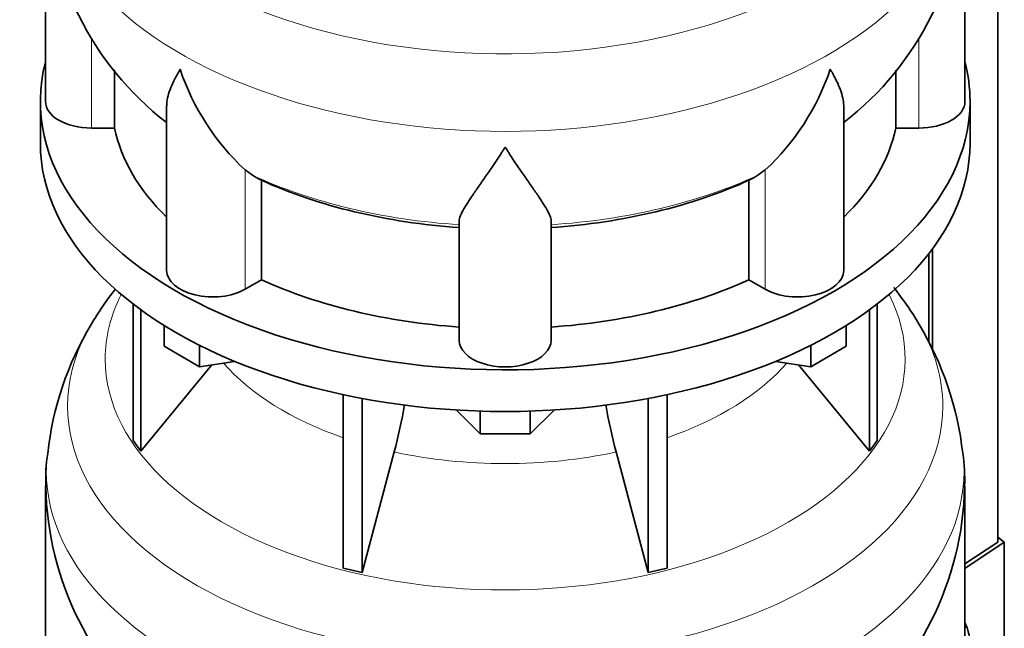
# Model space of a CAD drawing. Header units: millimetres. Extents: x 166 to 762, y -1804 to 1635.
# Tile 5 of 19: x 569 to 762, y -1554 to -1435. Entities that reach past the tile are written whole.
import ezdxf

# ---------------------------------------------------------------- set-up
doc = ezdxf.new("R2010")
doc.units = ezdxf.units.MM
for name, color, linetype in [('LOW_134-8', 7, 'Continuous'), ('VSI134_DIFFUSORE', 7, 'Continuous'), ('VSI134_TERMINALE', 7, 'Continuous')]:
    doc.layers.add(name, color=color, linetype=linetype)

# ---------------------------------------------------------------- blocks, each defined once
blk = doc.blocks.new('SE4')
at = {"layer": 'LOW_134-8', "color": 7, "linetype": 'Continuous', "lineweight": 35}
for p, q in [((760.76, -1536.9), (760.76, -577.18)), ((748.01, -1479.44), (748.01, -1499.25)), ((747.26, -1480.43), (747.26, -1497.78))]:
    blk.add_line(p, q, dxfattribs=at)
at = {"layer": 'VSI134_DIFFUSORE', "color": 7, "linetype": 'Continuous', "lineweight": 35}
for p, q in [((574.33, -1407.57), (574.33, -1450.63)), ((754.33, -1450.63), (754.33, -1407.57)), ((587.86, -1455.82), (587.86, -1444.45)), ((740.8, -1444.47), (740.8, -1455.82)), ((573.33, -1450.63), (573.33, -1458.79)), ((755.33, -1458.79), (755.33, -1450.63)), ((598.06, -1451.56), (598.06, -1483.7)), ((730.61, -1483.7), (730.61, -1451.56)), ((583.33, -1455.82), (587.86, -1455.82)), ((740.8, -1455.82), (745.33, -1455.82)), ((614.84, -1465.07), (613.42, -1464.02)), ((715.24, -1464.02), (713.82, -1465.07)), ((616.62, -1485.52), (616.62, -1466.04)), ((712.04, -1466.04), (712.04, -1485.52)), ((655.33, -1497.39), (655.33, -1474.05)), ((673.33, -1497.39), (673.33, -1474.05)), ((613.42, -1487.37), (616.62, -1485.52)), ((712.04, -1485.52), (715.24, -1487.37)), ((591.5, -1490.29), (591.5, -1516.97)), ((593.03, -1491.44), (593.03, -1519.11)), ((735.63, -1491.44), (735.63, -1519.11)), ((737.16, -1490.29), (737.16, -1516.97)), ((597.58, -1498.55), (597.58, -1494.5)), ((731.09, -1498.55), (731.09, -1494.5)), ((604.52, -1502.56), (597.58, -1498.55)), ((604.52, -1502.56), (604.52, -1498.39)), ((724.15, -1502.56), (724.15, -1498.39)), ((731.09, -1498.55), (724.15, -1502.56)), ((611.34, -1501.5), (604.52, -1502.56)), ((724.15, -1502.56), (717.32, -1501.5)), ((593.03, -1519.11), (606.9, -1502.19)), ((721.77, -1502.19), (735.63, -1519.11)), ((632.64, -1508.04), (632.64, -1541.97)), ((636.33, -1508.78), (636.33, -1542.85)), ((692.33, -1508.78), (692.33, -1542.85)), ((696.03, -1508.04), (696.03, -1541.97)), ((659.42, -1515.69), (654.77, -1511.04)), ((673.89, -1511.04), (669.24, -1515.69)), ((659.42, -1515.69), (659.42, -1511.26)), ((669.24, -1515.69), (669.24, -1511.26)), ((591.5, -1516.97), (593.03, -1519.11)), ((669.24, -1515.69), (659.42, -1515.69)), ((735.63, -1519.11), (737.16, -1516.97)), ((636.33, -1542.85), (642.61, -1519.23)), ((686.06, -1519.23), (692.33, -1542.85)), ((574.33, -1525.96), (574.33, -1569.02)), ((754.33, -1569.02), (754.33, -1525.96)), ((632.64, -1541.97), (636.33, -1542.85)), ((692.33, -1542.85), (696.03, -1541.97))]:
    blk.add_line(p, q, dxfattribs=at)
at = {"layer": 'VSI134_DIFFUSORE', "color": 4, "linetype": 'Continuous', "lineweight": 9}
for p, q in [((583.33, -1455.82), (583.33, -1438.18)), ((745.33, -1455.82), (745.33, -1438.09)), ((613.42, -1487.37), (613.42, -1464.02)), ((715.24, -1487.37), (715.24, -1464.02))]:
    blk.add_line(p, q, dxfattribs=at)
at = {"layer": 'VSI134_DIFFUSORE', "color": 7, "linetype": 'Continuous', "lineweight": 35}
for centre, radius, start, end in [((635.52, -1406.47), 61.13, 181.06, 232.0821), ((693.17, -1406.45), 61.11, 307.8577, 358.9405), ((645.92, -1429.07), 47.73, 198.6373, 227.0857), ((682.74, -1429.07), 47.73, 312.9143, 341.3628), ((622.75, -1452.68), 14.7, 237.4509, 245.3566), ((705.91, -1452.68), 14.7, 294.6434, 302.5491), ((643.17, -1529.95), 69.71, 142.304, 149.2191), ((684.67, -1530.64), 70.78, 30.909, 38.0336), ((636.38, -1526.25), 61.97, 148.9453, 173.7746), ((691.52, -1526.54), 62.78, 6.4409, 30.9004), ((552.76, -1494.92), 93.08, 344.857, 350.7229), ((774.59, -1495.13), 91.75, 189.2841, 195.2315), ((606.39, -1524.56), 32.01, 170.945, 182.5582), ((715.97, -1524.83), 38.33, 358.295, 8.0039), ((635.52, -1524.86), 61.13, 181.06, 232.0821), ((693.17, -1524.84), 61.11, 307.8577, 358.9405)]:
    blk.add_arc(centre, radius, start, end, dxfattribs=at)
at = {"layer": 'VSI134_DIFFUSORE', "color": 4, "linetype": 'Continuous', "lineweight": 9}
for centre, major_axis, start_param, end_param in [((664.33, -1391.85), (85.67, 0), 2.813532, 6.283185), ((664.33, -1404.61), (-89.83, 0), 0, 3.209014), ((664.33, -1429.15), (-79.5, 0), 0.898849, 1.457346), ((664.33, -1429.15), (79.5, 0), 4.82584, 5.384336), ((664.33, -1501.05), (-78.3, 0), 0, 3.425204), ((664.33, -1501.05), (-78.3, 0), 5.999574, 6.283185), ((664.33, -1510.25), (85.67, 0), 2.813532, 6.283185), ((664.33, -1510.25), (85.67, 0), 0, 0.327986), ((664.33, -1485.94), (-61.63, 0), 0.463231, 1.030574), ((664.33, -1485.94), (61.63, 0), 5.252612, 5.819954), ((664.33, -1523), (-89.83, 0), 0, 3.209014), ((664.33, -1523), (-89.83, 0), 6.21605, 6.283185), ((664.33, -1485.94), (-61.63, 0), 1.210556, 1.931037)]:
    blk.add_ellipse(centre, major_axis=major_axis, ratio=0.57735, start_param=start_param, end_param=end_param, dxfattribs=at)
at = {"layer": 'VSI134_DIFFUSORE', "color": 7, "linetype": 'Continuous', "lineweight": 35}
for centre, major_axis, start_param, end_param in [((664.33, -1450.63), (91, 0), 2.993207, 6.283185), ((664.33, -1450.63), (91, 0), 0, 0.148386), ((583.33, -1450.63), (9, 0), 3.141593, 4.712389), ((745.33, -1450.63), (-9, 0), 1.570796, 3.141593), ((664.33, -1450.63), (-77, 0), 0.117151, 0.534109), ((664.33, -1450.63), (77, 0), 5.749077, 6.166034), ((664.33, -1458.79), (-91, 0), 0, 3.141593), ((664.33, -1431.15), (-77, 0), 0.902549, 1.453645), ((664.33, -1431.15), (77, 0), 4.82954, 5.380636), ((607.06, -1483.7), (9, 0), 3.141593, 5.497787), ((721.61, -1483.7), (-9, 0), 0.785398, 3.141593), ((664.33, -1450.63), (-77, 0), 0.902549, 1.453645), ((664.33, -1450.63), (77, 0), 4.82954, 5.380636), ((664.33, -1497.39), (-9, 0), 0, 3.141593)]:
    blk.add_ellipse(centre, major_axis=major_axis, ratio=0.57735, start_param=start_param, end_param=end_param, dxfattribs=at)
for points, knots in [([(598.06, -1451.57), (598.06, -1451.41), (598.06, -1451.24), (598.15, -1450.06), (598.43, -1449.01), (599.1, -1447.33), (599.37, -1446.76), (599.82, -1445.87), (599.98, -1445.57), (600.24, -1445.1), (600.37, -1444.87), (600.51, -1444.64), (600.6, -1444.48), (600.65, -1444.4), (600.69, -1444.32)], [0.4586292, 0.4586292, 0.4586292, 0.4586292, 0.5, 0.5, 0.75, 0.75, 0.875, 0.875, 0.9375, 0.9375, 0.96875, 0.984375, 0.984375, 1, 1, 1, 1]), ([(730.61, -1451.57), (730.61, -1451.41), (730.6, -1451.26), (730.56, -1450.6), (730.47, -1450.08), (730.2, -1449.02), (730.02, -1448.47), (729.57, -1447.34), (729.3, -1446.77), (728.84, -1445.87), (728.68, -1445.57), (728.43, -1445.11), (728.34, -1444.95), (728.16, -1444.64), (728.07, -1444.48), (727.97, -1444.32)], [0.4604904, 0.4604904, 0.4604904, 0.4604904, 0.5, 0.5, 0.625, 0.625, 0.75, 0.75, 0.875, 0.875, 0.9375, 0.9375, 0.96875, 0.96875, 1, 1, 1, 1]), ([(664.33, -1459.54), (664.2, -1459.75), (664.07, -1459.96), (663.8, -1460.38), (663.67, -1460.59), (663.27, -1461.21), (663.01, -1461.61), (662.22, -1462.8), (661.7, -1463.57), (660.69, -1465.05), (660.19, -1465.76), (659.25, -1467.11), (658.8, -1467.76), (657.95, -1468.98), (657.55, -1469.56), (657.01, -1470.38), (656.84, -1470.64), (656.52, -1471.16), (656.37, -1471.41), (655.96, -1472.13), (655.73, -1472.57), (655.42, -1473.37), (655.33, -1473.73), (655.33, -1474.05)], [0, 0, 0, 0, 0.03125, 0.03125, 0.0625, 0.0625, 0.125, 0.125, 0.25, 0.25, 0.375, 0.375, 0.5, 0.5, 0.625, 0.625, 0.6875, 0.6875, 0.75, 0.75, 0.875, 0.875, 1, 1, 1, 1]), ([(673.33, -1474.05), (673.33, -1473.73), (673.24, -1473.37), (672.93, -1472.57), (672.71, -1472.13), (672.3, -1471.41), (672.15, -1471.16), (671.82, -1470.64), (671.65, -1470.38), (671.11, -1469.56), (670.72, -1468.98), (669.87, -1467.76), (669.42, -1467.12), (668.47, -1465.76), (667.98, -1465.05), (666.96, -1463.57), (666.45, -1462.81), (665.66, -1461.62), (665.4, -1461.21), (665, -1460.59), (664.86, -1460.38), (664.6, -1459.96), (664.46, -1459.75), (664.33, -1459.54)], [0, 0, 0, 0, 0.125, 0.125, 0.25, 0.25, 0.3125, 0.3125, 0.375, 0.375, 0.5, 0.5, 0.625, 0.625, 0.75, 0.75, 0.875, 0.875, 0.9375, 0.9375, 0.96875, 0.96875, 1, 1, 1, 1])]:
    blk.add_open_spline(points, degree=3, knots=knots, dxfattribs=at)
at = {"layer": 'VSI134_TERMINALE', "color": 7, "linetype": 'Continuous', "lineweight": 35}
for p, q in [((762.05, -1536.93), (760.76, -1535.94)), ((760.76, -1536.9), (754.33, -1541.17)), ((754.33, -1542.05), (762.05, -1536.93)), ((762.05, -1536.93), (762.05, -1564.48))]:
    blk.add_line(p, q, dxfattribs=at)
at = {"layer": 'VSI134_TERMINALE', "color": 4, "linetype": 'Continuous', "lineweight": 9}
blk.add_line((754.33, -1553.63), (754.75, -1553.6), dxfattribs=at)
at = {"layer": 'VSI134_TERMINALE', "color": 7, "linetype": 'Continuous', "lineweight": 35}
blk.add_arc((717.82, -1564.93), 38.63, 358.3189, 17.0497, dxfattribs=at)
blk.add_ellipse((664.33, -1566.16), major_axis=(93, 0), ratio=0.57735, start_param=0.236132, end_param=0.254688, dxfattribs=at)

msp = doc.modelspace()

# ---------------------------------------------------------------- block references
msp.add_blockref('SE4', (0, 0))

doc.saveas('drawing.dxf')
